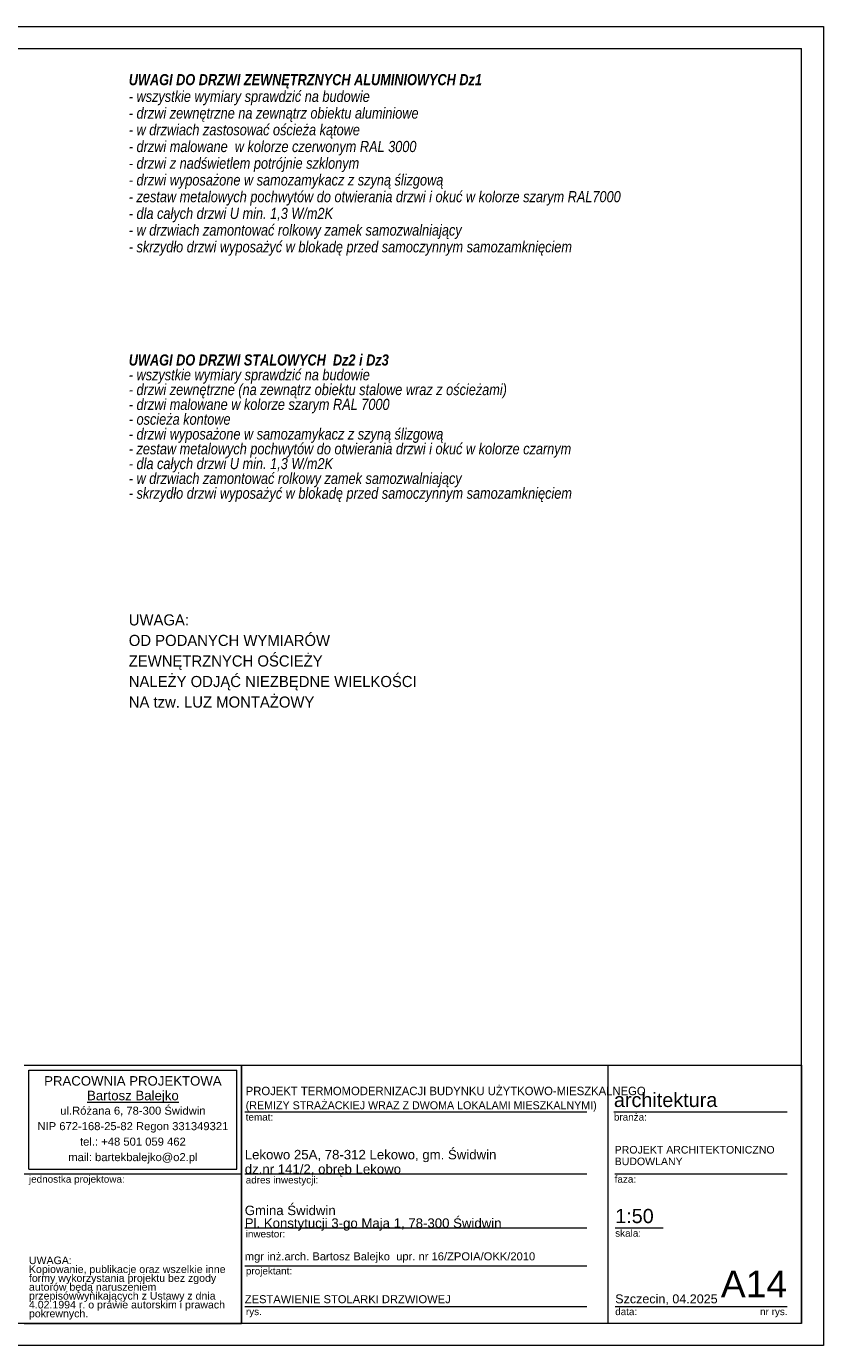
# Model space of a CAD drawing. Extents: x -35111 to 36054, y 5521 to 20371.
# Tile 6 of 6: x 27078 to 36054, y 5521 to 20371. Entities that reach past the tile are written whole.
import ezdxf

# ---------------------------------------------------------------- set-up
doc = ezdxf.new("R2010")
doc.units = 0
doc.header["$MEASUREMENT"] = 0
for name, color, linetype, lineweight in [('Arch opisy_Nr_Pióra__1', 7, 'Continuous', 25), ('Arch opisy_Nr_Pióra__21', 7, 'Continuous', 13), ('Arch opisy_Nr_Pióra__7', 7, 'Continuous', 13), ('ARCH TABELA_Nr_Pióra__1', 7, 'Continuous', 25), ('ARCH TABELA_Nr_Pióra__21', 7, 'Continuous', 13), ('ARCH TABELA_Nr_Pióra__7', 7, 'Continuous', 13)]:
    doc.layers.add(name, color=color, linetype=linetype, lineweight=lineweight)
doc.styles.add('GENERATED_STYLE_11', font='txt')
doc.styles.add('GENERATED_STYLE_4', font='arial.ttf')
doc.styles.add('GENERATED_STYLE_5', font='arial.ttf')
doc.styles.add('GENERATED_STYLE_6', font='arial.ttf')
doc.styles.add('GENERATED_STYLE_9', font='txt')

msp = doc.modelspace()

# ---------------------------------------------------------------- linework, layer by layer
at = {"layer": 'Arch opisy_Nr_Pióra__21', "linetype": 'Continuous'}
for p, q in [((16654.1, 20120.6), (35804.1, 20120.6)), ((35804.1, 5770.6), (35804.1, 20120.6)), ((35804.1, 5770.6), (16654.1, 5770.6))]:
    msp.add_line(p, q, dxfattribs=at)
at = {"layer": 'ARCH TABELA_Nr_Pióra__21', "linetype": 'Continuous'}
for p, q in [((15154.1, 20370.6), (36054.1, 20370.6)), ((36054.1, 20370.6), (36054.1, 5520.6)), ((27054.1, 8676.2), (35804.1, 8676.2)), ((27054.1, 8676.2), (29500.9, 8676.2)), ((27107.3, 8623), (29447.7, 8623)), ((27107.3, 7506), (27107.3, 8623)), ((29447.7, 7506), (29447.7, 8623)), ((29500.9, 8676.2), (29500.9, 5770.6)), ((29500.9, 7452.8), (29500.9, 8676.2)), ((33623.2, 8676.2), (33623.2, 5770.6)), ((35804.1, 8676.2), (35804.1, 5770.6)), ((29500.9, 5770.6), (29500.9, 8476.2)), ((29537, 8151.6), (33386.9, 8151.6)), ((33692.9, 8151.6), (35642.6, 8151.6)), ((27054.1, 7452.8), (29500.9, 7452.8)), ((27107.3, 7506), (29447.7, 7506)), ((29537, 7452.8), (33386.9, 7452.8)), ((33701.6, 7452.8), (35642.6, 7452.8)), ((29537, 6845), (33386.9, 6845)), ((33707.5, 6845), (34247.3, 6845)), ((29537, 6419.6), (33386.9, 6419.6)), ((29537, 5961.8), (33386.9, 5961.8)), ((33707.5, 5961.8), (34848.4, 5961.8)), ((34824.3, 5961.8), (35642.6, 5961.8)), ((27054.1, 5770.6), (29500.9, 5770.6)), ((35804.1, 5770.6), (29500.9, 5770.6)), ((36054.1, 5520.6), (15154.1, 5520.6))]:
    msp.add_line(p, q, dxfattribs=at)

# ---------------------------------------------------------------- texts
at = {"layer": 'Arch opisy_Nr_Pióra__1', "linetype": 'Continuous', "insert": (28231.1, 13752.4), "char_height": 125, "width": 5700, "attachment_point": 1, "line_spacing_factor": 1.109729, "style": 'GENERATED_STYLE_9'}
msp.add_mtext('{UWAGA:\\POD PODANYCH WYMIARÓW \\PZEWNĘTRZNYCH OŚCIEŻY\\PNALEŻY ODJĄĆ NIEZBĘDNE WIELKOŚCI\\PNA tzw. LUZ MONTAŻOWY}', dxfattribs=at)
at = {"layer": 'Arch opisy_Nr_Pióra__7', "linetype": 'Continuous', "char_height": 125, "width": 6001.259, "attachment_point": 1, "style": 'GENERATED_STYLE_9'}
for s, insert, line_spacing_factor in [('\\A1;{\\fArial Narrow Europa Środkowa|b1|i1|c0|p34;UWAGI DO DRZWI ZEWNĘTRZNYCH ALUMINIOWYCH Dz1\\P\\fArial Narrow Europa Środkowa|b0|i1|c0|p34;- wszystkie wymiary sprawdzić na budowie\\P- drzwi zewnętrzne na zewnątrz obiektu aluminiowe \\P- w drzwiach zastosować ościeża kątowe\\P- drzwi malowane  w kolorze czerwonym RAL 3000\\P- drzwi z nadświetlem potrójnie szklonym\\P- drzwi wyposażone w samozamykacz z szyną ślizgową \\P- zestaw metalowych pochwytów do otwierania drzwi i okuć w kolorze szarym RAL7000\\P- dla całych drzwi U min. 1,3 W/m2K\\P- w drzwiach zamontować rolkowy zamek samozwalniający\\P- skrzydło drzwi wyposażyć w blokadę przed samoczynnym samozamknięciem}', (28231.1, 19833.7), 0.903045), ('\\A1;{\\fArial Narrow Europa Środkowa|b1|i1|c0|p34;UWAGI DO DRZWI STALOWYCH  Dz2 i Dz3\\P\\fArial Narrow Europa Środkowa|b0|i1|c0|p34;- wszystkie wymiary sprawdzić na budowie\\P- drzwi zewnętrzne (na zewnątrz obiektu stalowe wraz z ościeżami) \\P- drzwi malowane w kolorze szarym RAL 7000\\P- oscieża kontowe\\P- drzwi wyposażone w samozamykacz z szyną ślizgową \\P- zestaw metalowych pochwytów do otwierania drzwi i okuć w kolorze czarnym\\P- dla całych drzwi U min. 1,3 W/m2K\\P- w drzwiach zamontować rolkowy zamek samozwalniający\\P- skrzydło drzwi wyposażyć w blokadę przed samoczynnym samozamknięciem}', (28231.1, 16678.2), 0.799637)]:
    msp.add_mtext(s, dxfattribs=dict(at, insert=insert, line_spacing_factor=line_spacing_factor))
at = {"layer": 'ARCH TABELA_Nr_Pióra__1', "linetype": 'Continuous'}
for s, insert, char_height, attachment_point, line_spacing_factor, style in [('{\\pt11271.9;PROJEKT TERMOMODERNIZACJI BUDYNKU UŻYTKOWO-MIESZKALNEGO\\P\\pt11271.9;\\H0.947368x;(REMIZY STRAŻACKIEJ WRAZ Z DWOMA LOKALAMI MIESZKALNYMI)}', (29547.7, 8154), 95, 7, 1.033421, 'GENERATED_STYLE_11'), ('{Lekowo 25A, 78-312 Lekowo, gm. Świdwin\\Pdz.nr 141/2, obręb Lekowo}', (29537, 7422.2), 106.383, 7, 0.918867, 'GENERATED_STYLE_4'), ('{PROJEKT ARCHITEKTONICZNO\\PBUDOWLANY}', (33701.6, 7767.8), 85, 1, 0.923713, 'GENERATED_STYLE_4'), ('{Gmina Świdwin\\PPl. Konstytucji 3-go Maja 1, 78-300 Świdwin}', (29537, 6814.4), 106.383, 7, 0.807442, 'GENERATED_STYLE_4'), ('{\\PZESTAWIENIE STOLARKI DRZWIOWEJ}', (29537, 6244.7), 90, 1, 1.043016, 'GENERATED_STYLE_5')]:
    msp.add_mtext(s, dxfattribs=dict(at, insert=insert, char_height=char_height, attachment_point=attachment_point, line_spacing_factor=line_spacing_factor, style=style))
at = {"layer": 'ARCH TABELA_Nr_Pióra__7', "linetype": 'Continuous', "insert": (28277.5, 8553.8), "char_height": 106.383, "attachment_point": 2, "line_spacing_factor": 0.926719, "style": 'GENERATED_STYLE_6'}
msp.add_mtext('{PRACOWNIA PROJEKTOWA\\P\\LBartosz Balejko}', dxfattribs=at)
at = {"layer": 'ARCH TABELA_Nr_Pióra__7', "linetype": 'Continuous', "style": 'GENERATED_STYLE_4'}
for s, insert, char_height, attachment_point in [('{architektura}', (33692.9, 8365.9), 159.58, 1), ('{temat:}', (29547.7, 8133.4), 79.79, 1), ('{branża:}', (33692.9, 8133.4), 79.79, 1), ('{jednostka projektowa:}', (27107.3, 7434.6), 79.79, 1), ('{adres inwestycji:}', (29547.7, 7426), 79.79, 1), ('{faza:}', (33701.6, 7434.6), 79.79, 1), ('{1:50}', (33707.5, 7059.3), 159.58, 1), ('{skala:}', (33707.5, 6826.8), 79.79, 1), ('{inwestor:}', (29547.7, 6818.2), 79.79, 1), ('{mgr inż.arch. Bartosz Balejko  upr. nr 16/ZPOIA/OKK/2010}', (29537, 6570.5), 90, 1), ('{projektant:}', (29549.9, 6401.3), 79.79, 1), ('{A14}', (35642.6, 6364.7), 300, 3), ('{Szczecin, 04.2025}', (33707.5, 6097.5), 101.064, 1), ('{data:}', (33707.5, 5943.6), 79.79, 1), ('{rys.}', (29549.9, 5943.6), 79.79, 1), ('{nr rys.}', (35338.6, 5943.6), 79.79, 1)]:
    msp.add_mtext(s, dxfattribs=dict(at, insert=insert, char_height=char_height, attachment_point=attachment_point))
for s, insert, char_height, width, attachment_point, line_spacing_factor in [('{ul.Różana 6, 78-300 Świdwin\\PNIP 672-168-25-82 Regon 331349321\\Ptel.: +48 501 059 462\\Pmail: bartekbalejko@o2.pl}', (28277.5, 8210.6), 90.426, 2340.426, 2, 1.156383), ('{UWAGA:\\PKopiowanie, publikacje oraz wszelkie inne formy wykorzystania projektu bez zgody autorów będą naruszeniem przepisówwynikających z Ustawy z dnia 4.02.1994 r. o prawie autorskim i prawach pokrewnych.}', (27107.3, 6523.2), 85.1064, 2241.704, 1, 0.703415)]:
    msp.add_mtext(s, dxfattribs=dict(at, insert=insert, char_height=char_height, width=width, attachment_point=attachment_point, line_spacing_factor=line_spacing_factor))

doc.saveas('drawing.dxf')
